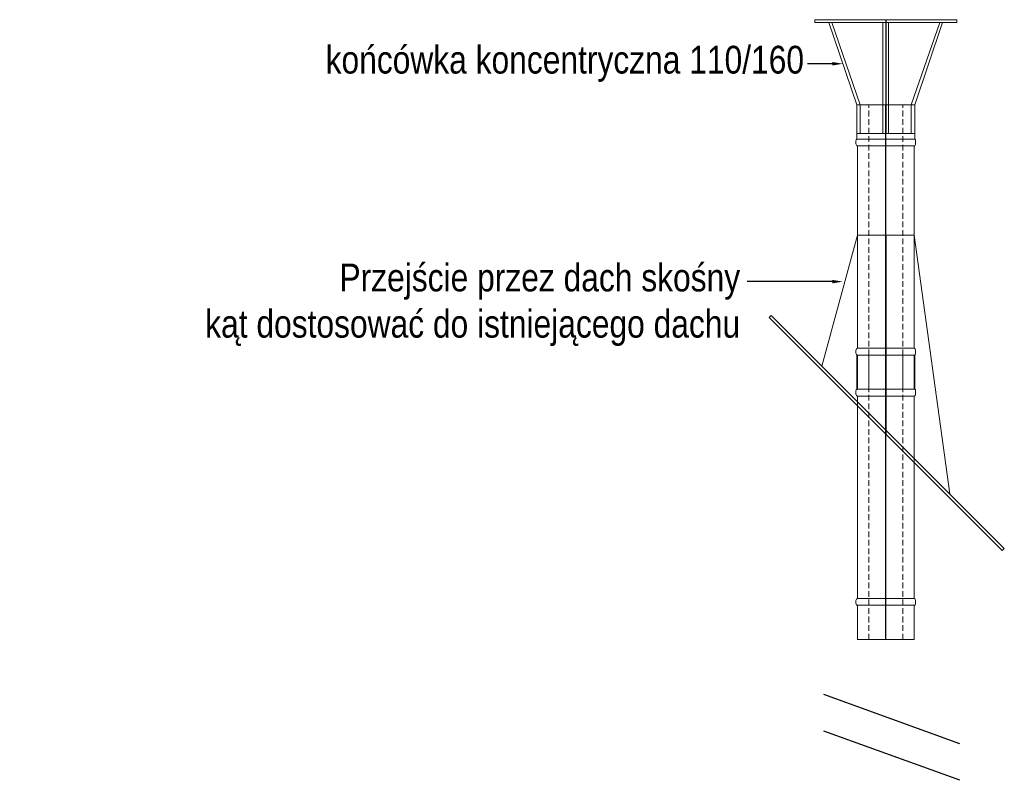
# Model space of a CAD drawing. Header units: centimetres. Extents: x 22052 to 56535, y 76485 to 78519.
# Tile 112 of 235: x 38023 to 38370, y 77613 to 77880. Entities that reach past the tile are written whole.
import ezdxf
from ezdxf import colors
from ezdxf.entities.mleader import LeaderData, LeaderLine
from ezdxf.enums import TextEntityAlignment as Align
from ezdxf.lldxf.tags import DXFTag
from ezdxf.math import Vec2, Vec3

# ---------------------------------------------------------------- set-up
doc = ezdxf.new("R2010")
doc.units = ezdxf.units.CM
doc.linetypes.add('DASHEDX2', pattern=[1.5, 1, -0.5])
doc.layers.add('2DH_PRO_zw', color=250, linetype='Continuous', lineweight=15)
doc.layers.add('IS_Opis', color=250, linetype='Continuous', lineweight=9)
doc.layers.add('CP_AXIS', color=143, linetype='DASHDOT')
doc.styles.add('CP_ATTR', font='arial.ttf')
doc.styles.add('styl1', font='ARIALN.TTF')
tags = doc.linetypes.add('DASHDOT', pattern=[25.4, 12.7, -6.35, 0, -6.35]).pattern_tags.tags
tags[10:11] = [DXFTag(74, 4), DXFTag(75, 0), DXFTag(340, '0'), DXFTag(46, 1.0), DXFTag(50, 0.0), DXFTag(44, 0.0), DXFTag(45, 0.0)]
tags[8:9] = [DXFTag(74, 4), DXFTag(75, 0), DXFTag(340, '0'), DXFTag(46, 1.0), DXFTag(50, 0.0), DXFTag(44, 0.0), DXFTag(45, 0.0)]
tags[6:7] = [DXFTag(74, 4), DXFTag(75, 0), DXFTag(340, '0'), DXFTag(46, 1.0), DXFTag(50, 0.0), DXFTag(44, 0.0), DXFTag(45, 0.0)]
tags[4:5] = [DXFTag(74, 4), DXFTag(75, 0), DXFTag(340, '0'), DXFTag(46, 1.0), DXFTag(50, 0.0), DXFTag(44, 0.0), DXFTag(45, 0.0)]

# ---------------------------------------------------------------- blocks, each defined once
blk = doc.blocks.new('2hpn_fls001_0141_zy3vm9n')
for p, q in [((-12.5, 15), (12.5, 15)), ((-12.5, 15), (-12.5, 14.5)), ((12.5, 14.5), (-12.5, 14.5)), ((-10, 14.5), (-5.1, 0)), ((-9.5, 14.5), (-4.5, 0)), ((-0.5, -5), (-0.5, 14.5)), ((0.5, -5), (0.5, 14.5)), ((9.5, 14.5), (4.5, 0)), ((10, 14.5), (5.1, 0)), ((12.5, 15), (12.5, 14.5)), ((5.1, 0), (-5.1, 0)), ((-4.5, 0), (-4.5, -5)), ((4.5, 0), (4.5, -5)), ((5.1, 0), (5.1, -5)), ((-5.1, 0), (-5.1, -5)), ((5.1, -5), (-5.1, -5))]:
    blk.add_line(p, q)
at = {"layer": 'CP_AXIS'}
blk.add_line((0, 15), (0, -5), dxfattribs=at)
at = {"linetype": 'ByBlock', "style": 'CP_ATTR', "flags": 9}
for tag in ['NAME', 'GROUP', 'NUMBER', 'PRODUCER', 'ARTICLE', 'PRODUCT-TYPE', 'ORDER-NO', 'CHARACTER', 'DN', 'PN', 'TEMPERATURE', 'FLOW', 'POWER', 'VOLTAGE', 'WEIGHT', 'OTHER']:
    blk.add_attdef(tag, text='', height=0.00005, dxfattribs=at).set_placement((0.52, -4.98), align=Align.MIDDLE_LEFT)
blk = doc.blocks.new('2hpn_fls001_0157_5f9u6yr')
for p, q in [((-5, 35), (-11.25, 11.96)), ((5, 35), (-5, 35)), ((11.25, -10.54), (5, 35)), ((-20.51, 20.51), (-20.15, 20.86)), ((20.86, -20.15), (-20.15, 20.86)), ((-20.51, 20.51), (20.51, -20.51)), ((20.51, -20.51), (20.86, -20.15))]:
    blk.add_line(p, q)
at = {"layer": 'CP_AXIS'}
blk.add_line((0, 35), (0, 0), dxfattribs=at)
at = {"linetype": 'ByBlock', "style": 'CP_ATTR', "flags": 9}
for tag, p in [('PRODUCT-TYPE', (0.14, -9.73)), ('ORDER-NO', (0.14, -9.73)), ('DN', (0.14, -9.73)), ('POWER', (0.14, -9.73)), ('NUMBER', (0.14, -9.74)), ('VOLTAGE', (0.14, -9.74)), ('GROUP', (0.14, -9.75)), ('CHARACTER', (0.14, -9.75)), ('TEMPERATURE', (0.14, -9.75)), ('WEIGHT', (0.14, -9.75)), ('NAME', (0.14, -9.76)), ('PRODUCER', (0.14, -9.76)), ('PN', (0.14, -9.76)), ('FLOW', (0.14, -9.76)), ('OTHER', (0.14, -9.76)), ('ARTICLE', (0.14, -9.77))]:
    blk.add_attdef(tag, text='', height=0.00005, dxfattribs=at).set_placement(p, align=Align.MIDDLE_LEFT)
blk = doc.blocks.new('2hpn_fls002_0006_ftuoxw3')
for p, q in [((0.84, 5.25), (0.36, 5.25)), ((37.16, 5.25), (37.16, 5.25)), ((37.16, 5.25), (37.16, 5.25)), ((37.16, 5.25), (37.64, 5.25)), ((0, 5.1), (-6, 5.1)), ((-6, -5.1), (-6, 5.1)), ((0, 5.1), (0, -5.1)), ((36.8, 5), (1.2, 5)), ((1.2, 5), (1.2, -5)), ((1.2, 5), (1.2, -5)), ((36.8, -5), (36.8, 5)), ((38, -5), (38, 5)), ((38, 5), (44, 5)), ((44, 5), (44, -5)), ((0, -5.1), (-6, -5.1)), ((36.8, -5), (1.2, -5)), ((38, -5), (44, -5)), ((0.84, -5.25), (0.36, -5.25)), ((37.16, -5.25), (37.64, -5.25))]:
    blk.add_line(p, q)
at = {"linetype": 'DASHEDX2'}
for p, q in [((44, 3), (-6, 3)), ((44, -3), (-6, -3))]:
    blk.add_line(p, q, dxfattribs=at)
for centre, ratio, start_param, end_param in [((0.36, 5.1), 0.416667, -1.570796, 0), ((0.84, 5), 0.694444, -3.141593, -1.570796), ((37.16, 5), 0.694444, -1.570796, 0), ((37.64, 5), 0.694444, -3.141593, -1.570796), ((0.36, -5.1), 0.416667, 0, 1.570796), ((0.84, -5), 0.694444, 1.570796, 3.141593), ((37.16, -5), 0.694444, 0, 1.570796), ((37.64, -5), 0.694444, 1.570796, 3.141593)]:
    blk.add_ellipse(centre, major_axis=(-0.36, 0), ratio=ratio, start_param=start_param, end_param=end_param)
at = {"layer": 'CP_AXIS'}
blk.add_line((44, 0), (-6, 0), dxfattribs=at)
at = {"linetype": 'ByBlock', "style": 'CP_ATTR', "flags": 9}
for tag in ['OTHER', 'WEIGHT', 'VOLTAGE', 'POWER', 'FLOW', 'TEMPERATURE', 'PN', 'DN', 'CHARACTER', 'ORDER-NO', 'PRODUCT-TYPE', 'ARTICLE', 'PRODUCER', 'NUMBER', 'GROUP', 'NAME']:
    blk.add_attdef(tag, text='', height=0.00005, dxfattribs=at).set_placement((-4.8, 0.01), align=Align.MIDDLE_LEFT)

msp = doc.modelspace()

# ---------------------------------------------------------------- linework, layer by layer
for p, q in [((38354.05, 77625.62), (38306.16, 77642.95)), ((38354.05, 77612.75), (38306.16, 77630.08))]:
    msp.add_line(p, q)

# ---------------------------------------------------------------- block references
at = {"layer": '2DH_PRO_zw', "xscale": 2, "yscale": 2, "zscale": 2}
for name, p in [('2hpn_fls001_0141_zy3vm9n', (38328.01, 77850.32)), ('2hpn_fls001_0157_5f9u6yr', (38328.01, 77734.56))]:
    msp.add_blockref(name, p, dxfattribs=at)
at = {"layer": '2DH_PRO_zw', "xscale": 2, "yscale": 2, "zscale": 2, "rotation": 270.0000000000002}
for p in [(38328.01, 77838.32), (38328.01, 77750.32)]:
    msp.add_blockref('2hpn_fls002_0006_ftuoxw3', p, dxfattribs=at)

# ---------------------------------------------------------------- leaders
at = {"layer": 'IS_Opis'}
ml = msp.add_multileader_mtext('Standard', dxfattribs=at)
ml.set_content('końcówka koncentryczna 110/160', color=256, style='styl1')
ml.set_leader_properties()
ml.build(insert=Vec2(0, 0))
ml.multileader.update_dxf_attribs({"dogleg_length": 5, "arrow_head_size": 3.66})
ctx = ml.context
ctx.base_point, ctx.char_height, ctx.arrow_head_size, ctx.landing_gap_size, ctx.plane_origin = Vec3(38128.44, 77864.82), 9.7561, 3.66, 2.44, Vec3(38302.02, 77858.58)
notes = []
notes.append((ctx, [(0, (1, 1, 0), (38304.24, 77864.82), (-1, 0), 3.83, [(0, [(38312.91, 77864.82), (38304.24, 77864.82)], 0, [])])]))
ctx.mtext.insert, ctx.mtext.flow_direction = Vec3(38130.88, 77871.13), 5
ml = msp.add_multileader_mtext('Standard', dxfattribs=at)
ml.set_content('Przejście przez dach skośny\\Pkąt dostosować do istniejącego dachu', color=256, style='styl1')
ml.set_leader_properties()
ml.build(insert=Vec2(0, 0))
ml.multileader.update_dxf_attribs({"dogleg_length": 5, "arrow_head_size": 3.66})
ctx = ml.context
ctx.base_point, ctx.char_height, ctx.arrow_head_size, ctx.landing_gap_size, ctx.plane_origin = Vec3(38087.61, 77788.18), 9.7561, 3.66, 2.44, Vec3(38302.02, 77781.94)
ctx.text_align_type = 2
notes.append((ctx, [(0, (1, 1, 0), (38283.03, 77788.18), (-1, 0), 3.83, [(0, [(38312.91, 77788.18), (38283.03, 77788.18)], 0, [])])]))
ctx.mtext.insert, ctx.mtext.alignment, ctx.mtext.flow_direction = Vec3(38276.76, 77794.5), 3, 5
for ctx, leaders in notes:
    for number, flags, end, landing, length, lines in leaders:
        leader = LeaderData()
        leader.index, (leader.has_last_leader_line, leader.has_dogleg_vector, leader.attachment_direction) = number, flags
        leader.last_leader_point, leader.dogleg_vector, leader.dogleg_length = Vec3(end), Vec3(landing), length
        for number, points, colour, breaks in lines:
            line = LeaderLine()
            line.index, line.vertices, line.color, line.breaks = number, Vec3.list(points), colors.encode_raw_color(colour), breaks
            leader.lines.append(line)
        ctx.leaders.append(leader)

doc.saveas('drawing.dxf')
